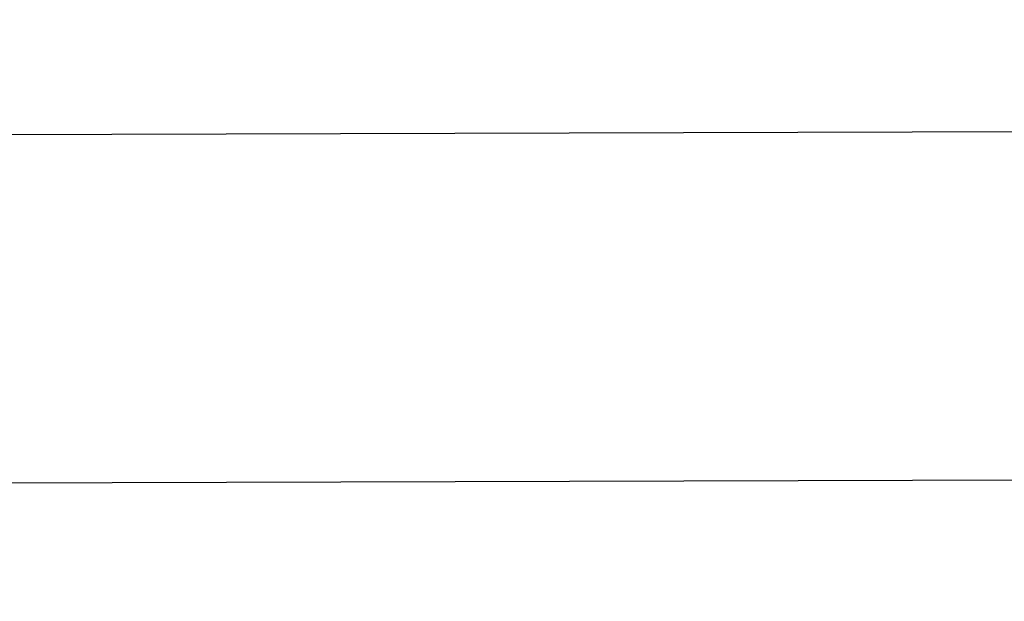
# Model space of a CAD drawing. Extents: x 0 to 1135, y 0 to 594.
# Tile 134 of 153: x 817.8 to 820.4, y 349.66 to 351.19. Entities that reach past the tile are written whole.
import ezdxf

# ---------------------------------------------------------------- set-up
doc = ezdxf.new("R2010")
doc.units = 0
doc.header["$LTSCALE"] = 2
doc.header["$MEASUREMENT"] = 0
doc.linetypes.add('AUSGEZOGEN', pattern=[0])
doc.layers.add('BOESCHG', color=8, linetype='AUSGEZOGEN')
doc.layers.add('FBRTOP', color=8, linetype='AUSGEZOGEN')

msp = doc.modelspace()

# ---------------------------------------------------------------- linework, layer by layer
at = {"layer": 'BOESCHG'}
msp.add_lwpolyline([(733.052, 350.6333, -0.000006), (760.0088, 350.715, -0.000024), (767.2975, 350.7367), (859.8146, 351.0074, -0.000066), (870.8934, 351.0377, -0.000039), (889.8142, 351.0856, -0.000355), (892.9123, 351.091, 0.000039), (921.4176, 351.1226, 0.000533), (950, 351.1869, 0.009084)], format="xyb", dxfattribs=at)
msp.add_lwpolyline([(733.052, 350.6333, -0.000006), (760.0088, 350.715, -0.000024), (767.2975, 350.7367), (859.8146, 351.0074, -0.000066), (870.8934, 351.0377, -0.000039), (889.8142, 351.0856, -0.000355), (892.9123, 351.091, 0.000039), (921.4176, 351.1226, 0.000533), (950, 351.1869, 0.009084)], format="xyb", dxfattribs=at)
at = {"layer": 'FBRTOP'}
msp.add_lwpolyline([(950, 350.2092, 0.001808), (889.8172, 350.169, 0.000175), (859.8173, 350.0908), (726.4331, 349.6962, 0.000023), (722.356, 349.6835, -0.000016), (716.3559, 349.6648, -0.00122), (706.3805, 349.6583, -0.002066), (700.4867, 349.6932, -0.002791), (697.7446, 349.7361, -0.001261), (691.6757, 349.8802, -0.003407), (683.153, 350.1622, 0.003325), (674.4211, 350.4525, 0.001747), (673.9131, 350.4642, 0.000049), (664.3005, 350.6517, 0.003938)], format="xyb", dxfattribs=at)
msp.add_lwpolyline([(950, 350.2092, 0.001808), (889.8172, 350.169, 0.000175), (859.8173, 350.0908), (726.4331, 349.6962, 0.000023), (722.356, 349.6835, -0.000016), (716.3559, 349.6648, -0.00122), (706.3805, 349.6583, -0.002066), (700.4867, 349.6932, -0.002791), (697.7446, 349.7361, -0.001261), (691.6757, 349.8802, -0.003407), (683.153, 350.1622, 0.003325), (674.4211, 350.4525, 0.001747), (673.9131, 350.4642, 0.000049), (664.3005, 350.6517, 0.003938)], format="xyb", dxfattribs=at)

doc.saveas('drawing.dxf')
